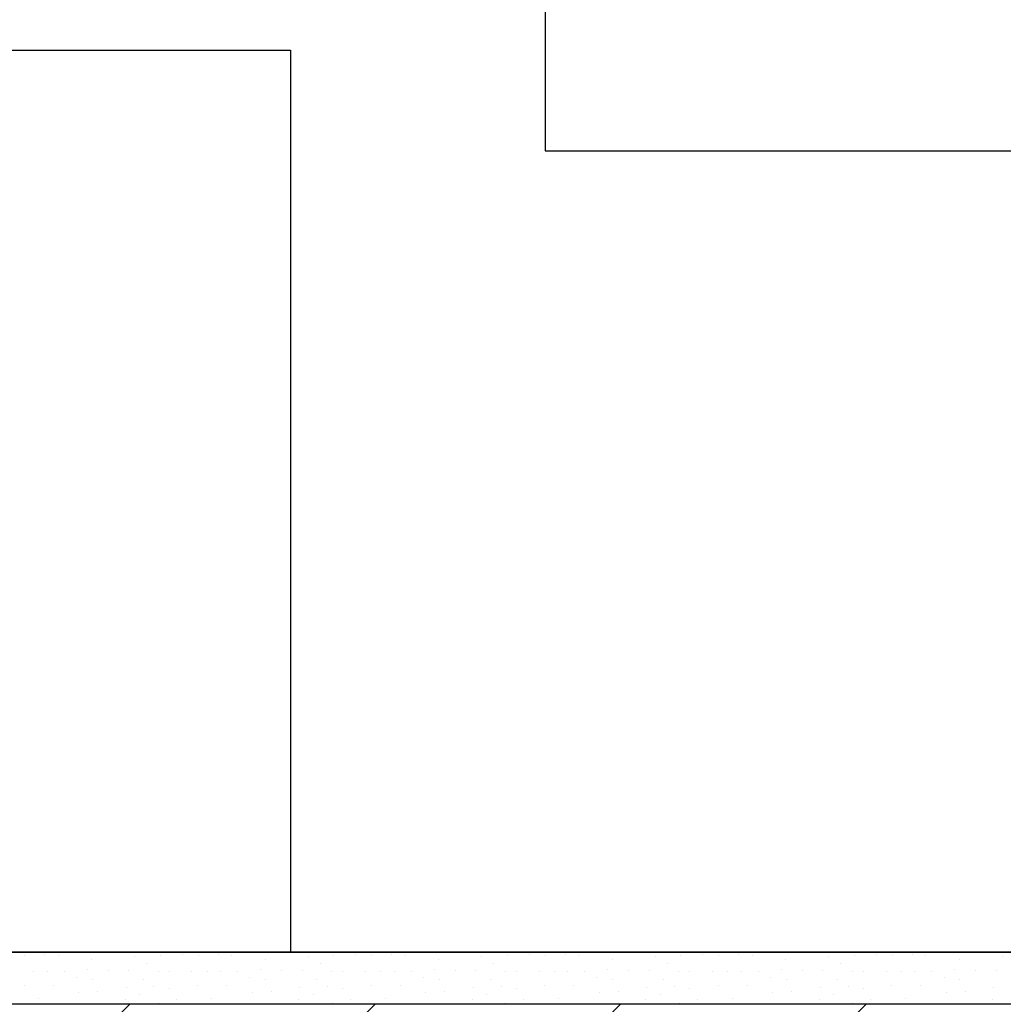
# Model space of a CAD drawing. Header units: millimetres. Extents: x -4577 to 1032787, y -66234 to 201209.
# Tile 118 of 256: x 4217 to 4501, y -9384 to -9100. Entities that reach past the tile are written whole.
import ezdxf

# ---------------------------------------------------------------- set-up
doc = ezdxf.new("R2010")
doc.units = ezdxf.units.MM
doc.linetypes.add('510_5_2OG_ELT_1004$0$11-07-22_DS_2OG$0$AUSGEZOGEN', pattern=[0])
for name, color, linetype in [('510_5_2OG_ELT_1004$0$11-07-22_DS_2OG$0$Nichttragende_Bauteile', 8, '510_5_2OG_ELT_1004$0$11-07-22_DS_2OG$0$AUSGEZOGEN'), ('510_5_2OG_ELT_1004$0$11-07-22_DS_2OG$0$STANDARD', 8, '510_5_2OG_ELT_1004$0$11-07-22_DS_2OG$0$AUSGEZOGEN'), ('510_5_2OG_ELT_1004$0$11-07-22_DS_2OG$0$Tragende_Bauteile', 8, '510_5_2OG_ELT_1004$0$11-07-22_DS_2OG$0$AUSGEZOGEN')]:
    doc.layers.add(name, color=color, linetype=linetype)

# ---------------------------------------------------------------- blocks, each defined once
blk = doc.blocks.new('510_5_2OG_ELT_1004$0$11-07-22_DS_2OG$0$MUSTER_0')
at = {"layer": '510_5_2OG_ELT_1004$0$11-07-22_DS_2OG$0$Nichttragende_Bauteile', "color": 7, "linetype": '510_5_2OG_ELT_1004$0$11-07-22_DS_2OG$0$AUSGEZOGEN', "lineweight": 18}
for p, q in [((2.32295, 57.5217), (2.32295, 57.5217)), ((2.3287, 57.52205), (2.3287, 57.52205)), ((2.3326, 57.52175), (2.3326, 57.52175)), ((2.36835, 57.52185), (2.36835, 57.52185)), ((2.37295, 57.5217), (2.37295, 57.5217)), ((2.3787, 57.52205), (2.3787, 57.52205)), ((2.3826, 57.52175), (2.3826, 57.52175)), ((2.41835, 57.52185), (2.41835, 57.52185)), ((2.42295, 57.5217), (2.42295, 57.5217)), ((2.4287, 57.52205), (2.4287, 57.52205)), ((2.4326, 57.52175), (2.4326, 57.52175)), ((2.46835, 57.52185), (2.46835, 57.52185)), ((2.47295, 57.5217), (2.47295, 57.5217)), ((2.4787, 57.52205), (2.4787, 57.52205)), ((2.4826, 57.52175), (2.4826, 57.52175)), ((2.51835, 57.52185), (2.51835, 57.52185)), ((2.52295, 57.5217), (2.52295, 57.5217)), ((2.5287, 57.52205), (2.5287, 57.52205)), ((2.5326, 57.52175), (2.5326, 57.52175)), ((2.56835, 57.52185), (2.56835, 57.52185)), ((2.57295, 57.5217), (2.57295, 57.5217)), ((2.5787, 57.52205), (2.5787, 57.52205)), ((2.5826, 57.52175), (2.5826, 57.52175)), ((2.3423, 57.52065), (2.3423, 57.52065)), ((2.3546, 57.52145), (2.3546, 57.52145)), ((2.35815, 57.5195), (2.35815, 57.5195)), ((2.36205, 57.52155), (2.36205, 57.52155)), ((2.3923, 57.52065), (2.3923, 57.52065)), ((2.4046, 57.52145), (2.4046, 57.52145)), ((2.40815, 57.5195), (2.40815, 57.5195)), ((2.41205, 57.52155), (2.41205, 57.52155)), ((2.4423, 57.52065), (2.4423, 57.52065)), ((2.4546, 57.52145), (2.4546, 57.52145)), ((2.45815, 57.5195), (2.45815, 57.5195)), ((2.46205, 57.52155), (2.46205, 57.52155)), ((2.4923, 57.52065), (2.4923, 57.52065)), ((2.5046, 57.52145), (2.5046, 57.52145)), ((2.50815, 57.5195), (2.50815, 57.5195)), ((2.51205, 57.52155), (2.51205, 57.52155)), ((2.5423, 57.52065), (2.5423, 57.52065)), ((2.5546, 57.52145), (2.5546, 57.52145)), ((2.55815, 57.5195), (2.55815, 57.5195)), ((2.56205, 57.52155), (2.56205, 57.52155)), ((2.5923, 57.52065), (2.5923, 57.52065)), ((2.6046, 57.52145), (2.6046, 57.52145)), ((2.3255, 57.5172), (2.3255, 57.5172)), ((2.3294, 57.51715), (2.3294, 57.51715)), ((2.33435, 57.51715), (2.33435, 57.51715)), ((2.341, 57.5178), (2.341, 57.5178)), ((2.347, 57.51725), (2.347, 57.51725)), ((2.35295, 57.5175), (2.35295, 57.5175)), ((2.3614, 57.517), (2.3614, 57.517)), ((2.36465, 57.5172), (2.36465, 57.5172)), ((2.37115, 57.5172), (2.37115, 57.5172)), ((2.3755, 57.5172), (2.3755, 57.5172)), ((2.3794, 57.51715), (2.3794, 57.51715)), ((2.38435, 57.51715), (2.38435, 57.51715)), ((2.391, 57.5178), (2.391, 57.5178)), ((2.397, 57.51725), (2.397, 57.51725)), ((2.40295, 57.5175), (2.40295, 57.5175)), ((2.4114, 57.517), (2.4114, 57.517)), ((2.41465, 57.5172), (2.41465, 57.5172)), ((2.42115, 57.5172), (2.42115, 57.5172)), ((2.4255, 57.5172), (2.4255, 57.5172)), ((2.4294, 57.51715), (2.4294, 57.51715)), ((2.43435, 57.51715), (2.43435, 57.51715)), ((2.441, 57.5178), (2.441, 57.5178)), ((2.447, 57.51725), (2.447, 57.51725)), ((2.45295, 57.5175), (2.45295, 57.5175)), ((2.4614, 57.517), (2.4614, 57.517)), ((2.46465, 57.5172), (2.46465, 57.5172)), ((2.47115, 57.5172), (2.47115, 57.5172)), ((2.4755, 57.5172), (2.4755, 57.5172)), ((2.4794, 57.51715), (2.4794, 57.51715)), ((2.48435, 57.51715), (2.48435, 57.51715)), ((2.491, 57.5178), (2.491, 57.5178)), ((2.497, 57.51725), (2.497, 57.51725)), ((2.50295, 57.5175), (2.50295, 57.5175)), ((2.5114, 57.517), (2.5114, 57.517)), ((2.51465, 57.5172), (2.51465, 57.5172)), ((2.52115, 57.5172), (2.52115, 57.5172)), ((2.5255, 57.5172), (2.5255, 57.5172)), ((2.5294, 57.51715), (2.5294, 57.51715)), ((2.53435, 57.51715), (2.53435, 57.51715)), ((2.541, 57.5178), (2.541, 57.5178)), ((2.547, 57.51725), (2.547, 57.51725)), ((2.55295, 57.5175), (2.55295, 57.5175)), ((2.5614, 57.517), (2.5614, 57.517)), ((2.56465, 57.5172), (2.56465, 57.5172)), ((2.57115, 57.5172), (2.57115, 57.5172)), ((2.5755, 57.5172), (2.5755, 57.5172)), ((2.5794, 57.51715), (2.5794, 57.51715)), ((2.58435, 57.51715), (2.58435, 57.51715)), ((2.591, 57.5178), (2.591, 57.5178)), ((2.597, 57.51725), (2.597, 57.51725)), ((2.60295, 57.5175), (2.60295, 57.5175)), ((2.33785, 57.51535), (2.33785, 57.51535)), ((2.34235, 57.5149), (2.34235, 57.5149)), ((2.35715, 57.5148), (2.35715, 57.5148)), ((2.38785, 57.51535), (2.38785, 57.51535)), ((2.39235, 57.5149), (2.39235, 57.5149)), ((2.40715, 57.5148), (2.40715, 57.5148)), ((2.43785, 57.51535), (2.43785, 57.51535)), ((2.44235, 57.5149), (2.44235, 57.5149)), ((2.45715, 57.5148), (2.45715, 57.5148)), ((2.48785, 57.51535), (2.48785, 57.51535)), ((2.49235, 57.5149), (2.49235, 57.5149)), ((2.50715, 57.5148), (2.50715, 57.5148)), ((2.53785, 57.51535), (2.53785, 57.51535)), ((2.54235, 57.5149), (2.54235, 57.5149)), ((2.55715, 57.5148), (2.55715, 57.5148)), ((2.58785, 57.51535), (2.58785, 57.51535)), ((2.59235, 57.5149), (2.59235, 57.5149)), ((2.32275, 57.513), (2.32275, 57.513)), ((2.33115, 57.51295), (2.33115, 57.51295)), ((2.33845, 57.51095), (2.33845, 57.51095)), ((2.34395, 57.5113), (2.34395, 57.5113)), ((2.3522, 57.5124), (2.3522, 57.5124)), ((2.35605, 57.5104), (2.35605, 57.5104)), ((2.3602, 57.5127), (2.3602, 57.5127)), ((2.36465, 57.51225), (2.36465, 57.51225)), ((2.37275, 57.513), (2.37275, 57.513)), ((2.38115, 57.51295), (2.38115, 57.51295)), ((2.38845, 57.51095), (2.38845, 57.51095)), ((2.39395, 57.5113), (2.39395, 57.5113)), ((2.4022, 57.5124), (2.4022, 57.5124)), ((2.40605, 57.5104), (2.40605, 57.5104)), ((2.4102, 57.5127), (2.4102, 57.5127)), ((2.41465, 57.51225), (2.41465, 57.51225)), ((2.42275, 57.513), (2.42275, 57.513)), ((2.43115, 57.51295), (2.43115, 57.51295)), ((2.43845, 57.51095), (2.43845, 57.51095)), ((2.44395, 57.5113), (2.44395, 57.5113)), ((2.4522, 57.5124), (2.4522, 57.5124)), ((2.45605, 57.5104), (2.45605, 57.5104)), ((2.4602, 57.5127), (2.4602, 57.5127)), ((2.46465, 57.51225), (2.46465, 57.51225)), ((2.47275, 57.513), (2.47275, 57.513)), ((2.48115, 57.51295), (2.48115, 57.51295)), ((2.48845, 57.51095), (2.48845, 57.51095)), ((2.49395, 57.5113), (2.49395, 57.5113)), ((2.5022, 57.5124), (2.5022, 57.5124)), ((2.50605, 57.5104), (2.50605, 57.5104)), ((2.5102, 57.5127), (2.5102, 57.5127)), ((2.51465, 57.51225), (2.51465, 57.51225)), ((2.52275, 57.513), (2.52275, 57.513)), ((2.53115, 57.51295), (2.53115, 57.51295)), ((2.53845, 57.51095), (2.53845, 57.51095)), ((2.54395, 57.5113), (2.54395, 57.5113)), ((2.5522, 57.5124), (2.5522, 57.5124)), ((2.55605, 57.5104), (2.55605, 57.5104)), ((2.5602, 57.5127), (2.5602, 57.5127)), ((2.56465, 57.51225), (2.56465, 57.51225)), ((2.57275, 57.513), (2.57275, 57.513)), ((2.58115, 57.51295), (2.58115, 57.51295)), ((2.58845, 57.51095), (2.58845, 57.51095)), ((2.59395, 57.5113), (2.59395, 57.5113)), ((2.6022, 57.5124), (2.6022, 57.5124)), ((2.32685, 57.5094), (2.32685, 57.5094)), ((2.35195, 57.5089), (2.35195, 57.5089)), ((2.3616, 57.50795), (2.3616, 57.50795)), ((2.3668, 57.50895), (2.3668, 57.50895)), ((2.37685, 57.5094), (2.37685, 57.5094)), ((2.40195, 57.5089), (2.40195, 57.5089)), ((2.4116, 57.50795), (2.4116, 57.50795)), ((2.4168, 57.50895), (2.4168, 57.50895)), ((2.42685, 57.5094), (2.42685, 57.5094)), ((2.45195, 57.5089), (2.45195, 57.5089)), ((2.4616, 57.50795), (2.4616, 57.50795)), ((2.4668, 57.50895), (2.4668, 57.50895)), ((2.47685, 57.5094), (2.47685, 57.5094)), ((2.50195, 57.5089), (2.50195, 57.5089)), ((2.5116, 57.50795), (2.5116, 57.50795)), ((2.5168, 57.50895), (2.5168, 57.50895)), ((2.52685, 57.5094), (2.52685, 57.5094)), ((2.55195, 57.5089), (2.55195, 57.5089)), ((2.5616, 57.50795), (2.5616, 57.50795)), ((2.5668, 57.50895), (2.5668, 57.50895)), ((2.57685, 57.5094), (2.57685, 57.5094)), ((2.60195, 57.5089), (2.60195, 57.5089))]:
    blk.add_line(p, q, dxfattribs=at)
blk = doc.blocks.new('510_5_2OG_ELT_1004')
at = {"layer": '510_5_2OG_ELT_1004$0$11-07-22_DS_2OG$0$Tragende_Bauteile', "linetype": 'Continuous'}
h = blk.add_hatch(dxfattribs=at)
h.set_pattern_fill('SCHRAFFUR_16', color=256, scale=1000, style=0, pattern_type=2)
h.set_pattern_definition([(45, (1895.8, -66891.69), (-70.71068, 70.71068), []), (45, (1860.44, -66856.34), (-70.71068, 70.71068), [60, -35])])
h.paths.add_polyline_path([(121.83, -9684.06), (4971.83, -9684.06), (4971.83, -9384.06), (121.83, -9384.06)], flags=0)
at = {"layer": '510_5_2OG_ELT_1004$0$11-07-22_DS_2OG$0$Nichttragende_Bauteile', "linetype": '510_5_2OG_ELT_1004$0$11-07-22_DS_2OG$0$AUSGEZOGEN'}
for p, q in [((3845.3, -9109.03), (4295.3, -9109.03)), ((4295.3, -9109.03), (4295.3, -9369.03)), ((3386.83, -9369.04), (4951.89, -9369.02)), ((4956.83, -9369.02), (3386.83, -9369.04)), ((3391.78, -9369.05), (4865.04, -9369.02)), ((4295.3, -9369.03), (3845.3, -9369.03))]:
    blk.add_line(p, q, dxfattribs=at)
at = {"layer": '510_5_2OG_ELT_1004$0$11-07-22_DS_2OG$0$STANDARD', "linetype": '510_5_2OG_ELT_1004$0$11-07-22_DS_2OG$0$AUSGEZOGEN'}
for p, q in [((4368.73, -8929.72), (4368.73, -9138.05)), ((4368.73, -9138.05), (5012.04, -9138.05))]:
    blk.add_line(p, q, dxfattribs=at)
at = {"layer": '510_5_2OG_ELT_1004$0$11-07-22_DS_2OG$0$Tragende_Bauteile', "linetype": '510_5_2OG_ELT_1004$0$11-07-22_DS_2OG$0$AUSGEZOGEN'}
blk.add_line((4971.83, -9384.06), (3371.83, -9384.06), dxfattribs=at)
at = {"layer": '510_5_2OG_ELT_1004$0$11-07-22_DS_2OG$0$Nichttragende_Bauteile', "linetype": '510_5_2OG_ELT_1004$0$11-07-22_DS_2OG$0$AUSGEZOGEN', "xscale": 1000, "yscale": 1000, "zscale": 1000}
blk.add_blockref('510_5_2OG_ELT_1004$0$11-07-22_DS_2OG$0$MUSTER_0', (1895.8, -66891.69), dxfattribs=at)

msp = doc.modelspace()

# ---------------------------------------------------------------- block references
msp.add_blockref('510_5_2OG_ELT_1004', (0, -0.05))

doc.saveas('drawing.dxf')
